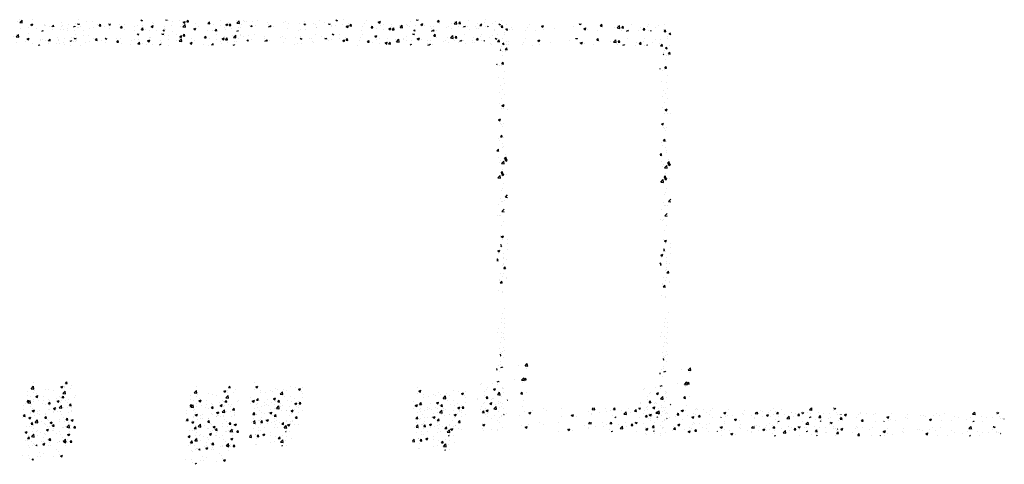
# Model space of a CAD drawing. Extents: x -210 to 4628, y -2287 to 14168.
# Tile 29 of 29: x 2965 to 4628, y 13417 to 14168. Entities that reach past the tile are written whole.
import ezdxf

# ---------------------------------------------------------------- set-up
doc = ezdxf.new("R2010")
doc.units = 0
doc.layers.get('0').update_dxf_attribs({"linetype": 'CONTINUOUS'})
doc.layers.add('E1', color=4, linetype='CONTINUOUS')
doc.layers.add('FIXT', color=6, linetype='CONTINUOUS')

# ---------------------------------------------------------------- blocks, each defined once
blk = doc.blocks.new('*X')
at = {"color": 0}
for p, q in [((1624.7, 1847.4), (1624.7, 1847.4)), ((1648.7, 1847.5), (1648.7, 1847.5)), ((1651.4, 1846.2), (1651.4, 1846.2)), ((1705.4, 1848.9), (1705.6, 1849.2)), ((1705.4, 1848.9), (1708.4, 1848.7)), ((1708.4, 1848.7), (1708.3, 1849.2)), ((1738.6, 1847.9), (1738.6, 1847.9)), ((1741.3, 1845.8), (1743.7, 1848.7)), ((1744.3, 1845.5), (1743.7, 1848.7)), ((1757.5, 1849), (1758.1, 1849.2)), ((1757.5, 1849), (1760, 1847.3)), ((1760, 1847.3), (1760.6, 1849.2)), ((1776, 1848.1), (1776, 1848.1)), ((1829.3, 1844.9), (1832.8, 1846.3)), ((1831.8, 1843.3), (1832.8, 1846.3)), ((1864, 1846.4), (1864, 1846.4)), ((1882.6, 1844.3), (1886.5, 1848.3)), ((1882.9, 1848.9), (1882.9, 1848.9)), ((1887, 1843.6), (1886.5, 1848.3)), ((1903.9, 1849.2), (1903.9, 1849.2)), ((1982.2, 1848.9), (1982.2, 1848.9)), ((2005.4, 1846.2), (2005.4, 1846.2)), ((2086.9, 1849.1), (2087.2, 1849.2)), ((2086.9, 1849.1), (2089.4, 1847.4)), ((2088.8, 1846.4), (2088.8, 1846.4)), ((2089.4, 1847.4), (2090, 1849.2)), ((2128.8, 1848.9), (2129.1, 1849.2)), ((2128.8, 1848.9), (2131.8, 1848.6)), ((2131.8, 1848.6), (2131.7, 1849.2)), ((2133.4, 1847.3), (2133.4, 1847.3)), ((2140.3, 1846.8), (2140.3, 1846.8)), ((2152.9, 1848.5), (2152.9, 1848.5)), ((2158.8, 1845.1), (2162.3, 1846.4)), ((2161.3, 1843.4), (2162.3, 1846.4)), ((2164.7, 1845.8), (2167.1, 1848.6)), ((2167.7, 1845.5), (2167.1, 1848.6)), ((2221.6, 1848.1), (2221.6, 1848.1)), ((2248.3, 1847), (2248.3, 1847)), ((2249.5, 1843.3), (2253.4, 1847.4)), ((2253.9, 1842.6), (2253.4, 1847.4)), ((2260.9, 1848.1), (2260.9, 1848.1)), ((2261.7, 1846.6), (2261.7, 1846.6)), ((2275, 1845.9), (2275, 1845.9)), ((2284.7, 1847.8), (2284.7, 1847.8)), ((2388.1, 1848.6), (2388.1, 1848.6)), ((2416.4, 1849.2), (2416.4, 1849.2)), ((2416.4, 1849.2), (2418.8, 1847.5)), ((2418.8, 1847.5), (2419.4, 1849.2)), ((2429.2, 1848.9), (2429.2, 1848.9)), ((2467.7, 1848.2), (2467.7, 1848.2)), ((2488.2, 1845.2), (2491.7, 1846.5)), ((2490.3, 1846.2), (2490.3, 1846.2)), ((2490.7, 1843.5), (2491.7, 1846.5)), ((2552.3, 1848.9), (2552.5, 1849.2)), ((2552.3, 1848.9), (2555.3, 1848.6)), ((2554.6, 1847.4), (2554.6, 1847.4)), ((2555.3, 1848.6), (2555.1, 1849.2)), ((2588.1, 1845.7), (2590.5, 1848.6)), ((2591.1, 1845.5), (2590.5, 1848.6)), ((2616.4, 1842.4), (2620.3, 1846.4)), ((2617.6, 1846.7), (2617.6, 1846.7)), ((2620.8, 1841.7), (2620.3, 1846.4)), ((2640.6, 1848.4), (2640.6, 1848.4)), ((2669.2, 1848.8), (2669.2, 1848.8)), ((2686.5, 1846.8), (2686.5, 1846.8)), ((2695.8, 1847.6), (2695.8, 1847.6)), ((1608.5, 1841.8), (1608.5, 1841.8)), ((1622.8, 1843.8), (1622.8, 1843.8)), ((1635.2, 1840.7), (1635.2, 1840.7)), ((1644.5, 1837.2), (1647.1, 1838.2)), ((1646.8, 1837.2), (1647.1, 1838.2)), ((1661.9, 1839.5), (1661.9, 1839.5)), ((1675.5, 1839.6), (1675.5, 1839.6)), ((1678.1, 1845.1), (1678.1, 1845.1)), ((1680.7, 1839.7), (1680.7, 1839.7)), ((1688.1, 1841.2), (1688.1, 1841.2)), ((1688.6, 1838.4), (1688.6, 1838.4)), ((1699.1, 1837.6), (1699.1, 1837.6)), ((1704.7, 1844), (1704.7, 1844)), ((1707, 1843.7), (1707, 1843.7)), ((1709.9, 1844.7), (1709.9, 1844.7)), ((1715.3, 1837.3), (1715.3, 1837.3)), ((1725, 1841.4), (1725, 1841.4)), ((1731.4, 1842.9), (1731.4, 1842.9)), ((1741.3, 1845.8), (1744.3, 1845.5)), ((1750.7, 1844.9), (1750.7, 1844.9)), ((1758.1, 1841.7), (1758.1, 1841.7)), ((1777.2, 1842.7), (1779.6, 1845.5)), ((1777.2, 1842.7), (1780.1, 1842.4)), ((1780.1, 1842.4), (1779.6, 1845.5)), ((1784.8, 1840.6), (1784.8, 1840.6)), ((1801, 1838.1), (1801, 1838.1)), ((1811.5, 1839.5), (1811.5, 1839.5)), ((1813, 1839.5), (1815.4, 1842.4)), ((1813, 1839.5), (1816, 1839.3)), ((1816, 1839.3), (1815.4, 1842.4)), ((1819.9, 1840.6), (1819.9, 1840.6)), ((1827, 1838.7), (1827, 1838.7)), ((1829.3, 1844.9), (1831.8, 1843.3)), ((1838.2, 1838.3), (1838.2, 1838.3)), ((1849.5, 1837.2), (1851.3, 1839.3)), ((1851.7, 1837.2), (1851.3, 1839.3)), ((1851.5, 1844.8), (1851.5, 1844.8)), ((1852.2, 1841.9), (1852.2, 1841.9)), ((1853.6, 1839.9), (1853.6, 1839.9)), ((1864.9, 1837.2), (1864.9, 1837.2)), ((1878.2, 1845.7), (1878.2, 1845.7)), ((1882.6, 1844.3), (1887, 1843.6)), ((1882.7, 1844.9), (1882.7, 1844.9)), ((1901.2, 1840.9), (1904.7, 1842.3)), ((1901.2, 1840.9), (1903.7, 1839.3)), ((1903.7, 1839.3), (1904.7, 1842.3)), ((1923.9, 1838.9), (1923.9, 1838.9)), ((1932.8, 1837.5), (1932.8, 1837.5)), ((1937.1, 1837.2), (1939.8, 1840.1)), ((1940.2, 1837.2), (1939.8, 1840.1)), ((1953, 1843.9), (1953, 1843.9)), ((1954.5, 1839.5), (1954.5, 1839.5)), ((1964.4, 1841.6), (1964.4, 1841.6)), ((1973.7, 1837.2), (1976.5, 1838.3)), ((1976.2, 1837.2), (1976.5, 1838.3)), ((1976.9, 1843.3), (1976.9, 1843.3)), ((1980.2, 1843), (1980.2, 1843)), ((1995.8, 1845.8), (1995.8, 1845.8)), ((2059.6, 1841.4), (2059.6, 1841.4)), ((2077.3, 1838.5), (2077.3, 1838.5)), ((2081.7, 1840), (2081.7, 1840)), ((2089.8, 1840.2), (2089.8, 1840.2)), ((2107.7, 1843.8), (2107.7, 1843.8)), ((2108.8, 1842.7), (2108.8, 1842.7)), ((2158.8, 1845.1), (2161.3, 1843.4)), ((2164.7, 1845.8), (2167.7, 1845.5)), ((2184, 1837.6), (2184, 1837.6)), ((2200.6, 1842.6), (2203, 1845.5)), ((2200.6, 1842.6), (2203.6, 1842.4)), ((2203.6, 1842.4), (2203, 1845.5)), ((2209.6, 1841.1), (2209.6, 1841.1)), ((2221.7, 1839.5), (2221.7, 1839.5)), ((2230.6, 1841.1), (2234.1, 1842.4)), ((2230.6, 1841.1), (2233.1, 1839.4)), ((2232.5, 1841.6), (2232.5, 1841.6)), ((2233.1, 1839.4), (2234.1, 1842.4)), ((2234.9, 1844.3), (2234.9, 1844.3)), ((2236.4, 1839.5), (2238.8, 1842.4)), ((2236.4, 1839.5), (2239.4, 1839.2)), ((2239.4, 1839.2), (2238.8, 1842.4)), ((2249.5, 1843.3), (2253.9, 1842.6)), ((2253.2, 1843.7), (2253.2, 1843.7)), ((2265.8, 1845.3), (2265.8, 1845.3)), ((2273, 1837.2), (2274.7, 1839.2)), ((2275.1, 1837.2), (2274.7, 1839.2)), ((2301.7, 1844.7), (2301.7, 1844.7)), ((2302.8, 1840.7), (2302.8, 1840.7)), ((2302.8, 1837.2), (2306, 1838.4)), ((2304.9, 1837.2), (2306.7, 1839.1)), ((2305.6, 1837.2), (2306, 1838.4)), ((2307, 1837.2), (2306.7, 1839.1)), ((2311.2, 1838.2), (2311.2, 1838.2)), ((2328.4, 1843.6), (2328.4, 1843.6)), ((2332, 1845.7), (2332, 1845.7)), ((2337.2, 1841.9), (2337.2, 1841.9)), ((2355.1, 1842.5), (2355.1, 1842.5)), ((2362.8, 1845.4), (2362.8, 1845.4)), ((2366.2, 1840.6), (2366.2, 1840.6)), ((2378.7, 1842.2), (2378.7, 1842.2)), ((2381.8, 1841.3), (2381.8, 1841.3)), ((2397.6, 1844.7), (2397.6, 1844.7)), ((2408.4, 1840.2), (2408.4, 1840.2)), ((2409.4, 1838.2), (2409.4, 1838.2)), ((2435.1, 1839.1), (2435.1, 1839.1)), ((2438.5, 1843.2), (2438.5, 1843.2)), ((2439.1, 1839.2), (2439.1, 1839.2)), ((2461.8, 1838), (2461.8, 1838)), ((2464.4, 1842.4), (2464.4, 1842.4)), ((2479.1, 1837.4), (2479.1, 1837.4)), ((2488.2, 1845.2), (2490.7, 1843.5)), ((2491.6, 1839.1), (2491.6, 1839.1)), ((2510.5, 1841.6), (2510.5, 1841.6)), ((2542.1, 1845.7), (2542.1, 1845.7)), ((2560.1, 1841.2), (2563.6, 1842.5)), ((2560.1, 1841.2), (2562.6, 1839.5)), ((2562.6, 1839.5), (2563.6, 1842.5)), ((2566.6, 1840), (2566.6, 1840)), ((2582.3, 1838.4), (2582.3, 1838.4)), ((2588.1, 1845.7), (2591.1, 1845.5)), ((2592.3, 1843.5), (2592.3, 1843.5)), ((2611.4, 1843.4), (2611.4, 1843.4)), ((2616.4, 1842.4), (2620.8, 1841.7)), ((2623.4, 1838.5), (2623.4, 1838.5)), ((2624, 1842.6), (2626.4, 1845.5)), ((2624, 1842.6), (2627, 1842.3)), ((2627, 1842.3), (2626.4, 1845.4)), ((2632, 1837.2), (2635.4, 1838.5)), ((2635, 1837.2), (2635.4, 1838.5)), ((2652.6, 1837.4), (2652.6, 1837.4)), ((2655, 1842.6), (2655, 1842.6)), ((2659.9, 1839.4), (2662.3, 1842.3)), ((2659.9, 1839.4), (2662.8, 1839.2)), ((2662.8, 1839.2), (2662.3, 1842.3)), ((2667.5, 1844.3), (2667.5, 1844.3)), ((2668.6, 1837.4), (2668.6, 1837.4)), ((2672.7, 1837.2), (2673.6, 1838.2)), ((2673.8, 1837.2), (2673.7, 1838.2)), ((2681.7, 1842.4), (2681.7, 1842.4)), ((2693.8, 1840.6), (2693.8, 1840.6)), ((2695.7, 1836.3), (2698.1, 1839.2)), ((2695.7, 1836.3), (2698.7, 1836)), ((2698.7, 1836), (2698.1, 1839.2)), ((2703.8, 1833.2), (2706.7, 1834.3)), ((2703.8, 1833.2), (2706.3, 1831.5)), ((2704.9, 1831.2), (2704.9, 1831.2)), ((2706.3, 1831.5), (2706.7, 1832.7)), ((2700.8, 1824.9), (2700.8, 1824.9)), ((2702, 1827.8), (2702, 1827.8)), ((2704.2, 1813.1), (2704.2, 1813.1)), ((2694.7, 1798.1), (2695.1, 1798.2)), ((2694.7, 1797), (2695.1, 1798.2)), ((2702.7, 1798.7), (2705.1, 1801.6)), ((2702.7, 1798.7), (2705.6, 1798.4)), ((2705.6, 1798.4), (2705.1, 1801.6)), ((2698.8, 1795.1), (2698.8, 1795.1)), ((2702.9, 1795.5), (2702.9, 1795.5)), ((2696.9, 1776.2), (2696.9, 1776.2)), ((2699.3, 1750.2), (2699.3, 1750.2)), ((2700.7, 1761.6), (2700.7, 1761.6)), ((2698.6, 1731.8), (2698.6, 1731.8)), ((2702.1, 1740.9), (2702.1, 1740.9)), ((2701.5, 1722.8), (2701.5, 1722.8)), ((2697.1, 1704.2), (2700.6, 1705.6)), ((2697.1, 1704.2), (2699.6, 1702.6)), ((2699.6, 1702.6), (2700.6, 1705.6)), ((2700.5, 1698.3), (2700.5, 1698.3)), ((2706.3, 1698.1), (2706.3, 1698.1)), ((2696.4, 1672.7), (2696.4, 1672.7)), ((2698.5, 1668.5), (2698.5, 1668.5)), ((2694.7, 1651.6), (2697, 1654.3)), ((2694.7, 1651.4), (2697.5, 1651.1)), ((2697.5, 1651.1), (2697, 1654.3)), ((2699.4, 1650.6), (2699.4, 1650.6)), ((2697.2, 1640.4), (2697.2, 1640.4)), ((2698.8, 1632.5), (2698.8, 1632.5)), ((2700.4, 1635), (2700.4, 1635)), ((2701.5, 1613.8), (2703.9, 1616.7)), ((2701.5, 1613.8), (2704.5, 1613.5)), ((2703.4, 1620.6), (2703.4, 1620.6)), ((2704.5, 1613.5), (2703.9, 1616.7)), ((2704.6, 1615.3), (2704.6, 1615.3)), ((2696.3, 1606.2), (2700.2, 1610.2)), ((2696.3, 1606.2), (2700.7, 1605.5)), ((2698.3, 1605.2), (2698.3, 1605.2)), ((2700.7, 1605.5), (2700.2, 1610.2)), ((2702.6, 1611.6), (2706.1, 1612.9)), ((2702.6, 1611.6), (2705.1, 1609.9)), ((2705.1, 1609.9), (2706.1, 1612.9)), ((2704.2, 1588.3), (2704.2, 1588.3)), ((2700.2, 1571.7), (2700.2, 1571.7)), ((2696.7, 1560.3), (2696.7, 1560.3)), ((2702.9, 1549.2), (2706.7, 1553.1)), ((2702.9, 1549.2), (2706.7, 1548.6)), ((2696, 1542.2), (2696, 1542.2)), ((2698.2, 1541.8), (2698.2, 1541.8)), ((2700.7, 1542.9), (2700.7, 1542.9)), ((2701.8, 1525), (2701.8, 1525)), ((2700.1, 1508.4), (2700.1, 1508.4)), ((2696, 1482.7), (2699.5, 1484)), ((2696, 1482.7), (2698.5, 1481)), ((2698.5, 1481), (2699.5, 1484)), ((2694.7, 1468.1), (2695.8, 1469.4)), ((2694.7, 1466.4), (2696.4, 1466.2)), ((2696.4, 1466.2), (2695.8, 1469.4)), ((2697.7, 1465.4), (2697.7, 1465.4)), ((2698, 1478.5), (2698, 1478.5)), ((2706.4, 1478.1), (2706.4, 1478.1)), ((2706.4, 1471.6), (2706.4, 1471.6)), ((2705.8, 1461.5), (2705.8, 1461.5)), ((2698.5, 1433.1), (2698.5, 1433.1)), ((2699.1, 1434.7), (2699.1, 1434.7)), ((2699.9, 1445), (2699.9, 1445)), ((2700.3, 1428.9), (2702.7, 1431.7)), ((2703.3, 1428.6), (2702.7, 1431.7)), ((2705.2, 1444.8), (2705.2, 1444.8)), ((2697.9, 1415.2), (2697.9, 1415.2)), ((2700.3, 1428.9), (2703.3, 1428.6)), ((2704.6, 1428.2), (2704.6, 1428.2)), ((2704, 1411.6), (2704, 1411.6)), ((2704.7, 1413.3), (2704.7, 1413.3)), ((2697.7, 1351.9), (2697.7, 1351.9)), ((2702.2, 1361.6), (2702.2, 1361.6)), ((2696.3, 1344.4), (2696.3, 1344.4)), ((2701.6, 1345), (2701.6, 1345)), ((2702, 1335.7), (2702, 1335.7)), ((2699.6, 1318.4), (2699.6, 1318.4)), ((2701, 1328.3), (2701, 1328.3)), ((2700.4, 1311.7), (2700.4, 1311.7)), ((2701.6, 1309.1), (2701.6, 1309.1)), ((2701.6, 1309.1), (2701.6, 1309.1)), ((2695.2, 1281.3), (2694.7, 1283.9)), ((2694.7, 1281.4), (2695.2, 1281.3)), ((2697.6, 1288.6), (2697.6, 1288.6)), ((2699.8, 1295), (2699.8, 1295)), ((2699.8, 1295), (2699.8, 1295)), ((2701, 1291), (2701, 1291)), ((2699.1, 1278.4), (2699.1, 1278.4)), ((2724.2, 1265.3), (2724.2, 1265.3)), ((2736, 1264.3), (2739.9, 1268.3)), ((2736, 1264.3), (2740.5, 1263.6)), ((2740.5, 1263.6), (2739.9, 1268.3)), ((2694.9, 1261.2), (2698.4, 1262.5)), ((2697.9, 1261.2), (2698.4, 1262.5)), ((2698.5, 1261.8), (2698.5, 1261.8)), ((2737.7, 1259.9), (2737.7, 1259.9)), ((1906.6, 1236.5), (1906.6, 1236.5)), ((1959.9, 1234.6), (1962, 1237.2)), ((1959.9, 1234.6), (1962.9, 1234.4)), ((1962.9, 1234.4), (1962.3, 1237.2)), ((1970.9, 1230.9), (1970.9, 1230.9)), ((2278.7, 1235.4), (2278.7, 1235.4)), ((2661.5, 1231.9), (2661.5, 1231.9)), ((2662.6, 1233.7), (2662.6, 1233.7)), ((2680.5, 1234.3), (2680.5, 1234.3)), ((2689.3, 1232.6), (2689.3, 1232.6)), ((2735, 1240.8), (2737.4, 1243.7)), ((2735, 1240.8), (2738, 1240.6)), ((2738, 1240.6), (2737.4, 1243.7)), ((1895.4, 1220.9), (1895.4, 1220.9)), ((1895.6, 1214.4), (1895.6, 1214.4)), ((1902.1, 1225.7), (1906, 1229.8)), ((1902.1, 1225.7), (1906.6, 1225.1)), ((1906.6, 1225.1), (1906, 1229.8)), ((1906, 1219.9), (1906, 1219.9)), ((1907.9, 1222.6), (1907.9, 1222.6)), ((1910.4, 1216.8), (1910.4, 1216.8)), ((1926.8, 1225.1), (1926.8, 1225.1)), ((1932, 1223.6), (1932, 1223.6)), ((1939.6, 1221.8), (1939.6, 1221.8)), ((1952, 1228.7), (1955.5, 1230)), ((1952, 1228.7), (1954.4, 1227)), ((1954.4, 1227), (1955.5, 1230)), ((1955.5, 1217.5), (1959.4, 1221.5)), ((1955.5, 1217.5), (1959.9, 1216.8)), ((1957.7, 1227.1), (1957.7, 1227.1)), ((1958.4, 1229.2), (1958.4, 1229.2)), ((1959.9, 1216.8), (1959.4, 1221.5)), ((1968.7, 1226.8), (1968.7, 1226.8)), ((2279, 1224.1), (2279, 1224.1)), ((2281.4, 1228.8), (2284.9, 1230.1)), ((2281.4, 1228.8), (2283.9, 1227.1)), ((2283.9, 1227.1), (2284.9, 1230.1)), ((2288.7, 1222.3), (2288.7, 1222.3)), ((2289.4, 1218.5), (2289.4, 1218.5)), ((2297.1, 1219.9), (2297.1, 1219.9)), ((2305.7, 1223), (2305.7, 1223)), ((2309.6, 1221.5), (2309.6, 1221.5)), ((2314.7, 1226), (2314.7, 1226)), ((2318.5, 1223.5), (2318.5, 1223.5)), ((2322.4, 1216.5), (2326.3, 1220.6)), ((2322.4, 1216.5), (2326.9, 1215.8)), ((2326.9, 1215.8), (2326.3, 1220.6)), ((2328.6, 1224), (2328.6, 1224)), ((2332.4, 1221.9), (2332.4, 1221.9)), ((2340.3, 1229.6), (2340.3, 1229.6)), ((2347.7, 1228.5), (2347.7, 1228.5)), ((2353.2, 1224.8), (2356.7, 1226.1)), ((2353.2, 1224.8), (2355.7, 1223.1)), ((2355.7, 1223.1), (2356.7, 1226.1)), ((2359.1, 1220.7), (2359.1, 1220.7)), ((2359.7, 1217.5), (2359.7, 1217.5)), ((2360.2, 1228.2), (2360.2, 1228.2)), ((2667.3, 1214.6), (2667.3, 1214.6)), ((2668.3, 1220.3), (2668.3, 1220.3)), ((2671.4, 1224.7), (2671.4, 1224.7)), ((2673.2, 1227), (2673.2, 1227)), ((2682.7, 1224.9), (2686.2, 1226.2)), ((2682.7, 1224.9), (2685.2, 1223.2)), ((2685.2, 1223.2), (2686.2, 1226.2)), ((2689.3, 1215.6), (2691.7, 1218.1)), ((2689.3, 1215.6), (2691.7, 1215.2)), ((2691.7, 1218.1), (2693.2, 1219.6)), ((2691.7, 1215.2), (2693.8, 1214.9)), ((2693.8, 1214.9), (2693.2, 1219.6)), ((2697.3, 1228.5), (2697.3, 1228.5)), ((2697.4, 1225.3), (2697.4, 1225.3)), ((2698.9, 1218.8), (2698.9, 1218.8)), ((2699.9, 1225.9), (2699.9, 1225.9)), ((2738.6, 1219.3), (2738.6, 1219.3)), ((1893.2, 1200.8), (1893.2, 1200.8)), ((1894.7, 1202.9), (1894.7, 1202.9)), ((1895.1, 1203.3), (1897.5, 1206.2)), ((1895.1, 1203.3), (1898.1, 1203)), ((1898.1, 1203), (1897.5, 1206.2)), ((1905.4, 1203.2), (1905.4, 1203.2)), ((1906.1, 1207.6), (1906.1, 1207.6)), ((1909.9, 1212.6), (1913.4, 1213.9)), ((1909.9, 1212.6), (1912.4, 1210.9)), ((1912.4, 1210.9), (1913.4, 1213.9)), ((1913.7, 1205.3), (1913.7, 1205.3)), ((1922.3, 1213.2), (1922.3, 1213.2)), ((1922.4, 1205.8), (1922.4, 1205.8)), ((1931, 1200.2), (1933.4, 1203)), ((1931, 1200.2), (1933.9, 1199.9)), ((1931.4, 1207), (1931.4, 1207)), ((1932.8, 1206.5), (1932.8, 1206.5)), ((1933.9, 1199.9), (1933.4, 1203)), ((1945.2, 1209.5), (1945.2, 1209.5)), ((1949, 1212.1), (1949, 1212.1)), ((1951.6, 1210.8), (1951.6, 1210.8)), ((1957.1, 1210.5), (1957.1, 1210.5)), ((1957.8, 1211.2), (1957.8, 1211.2)), ((1959.5, 1205.4), (1959.5, 1205.4)), ((1966.8, 1197), (1969.2, 1199.9)), ((1969.8, 1196.8), (1969.2, 1199.9)), ((1975.7, 1211), (1975.7, 1211)), ((1976.7, 1213.6), (1976.7, 1213.6)), ((2282.6, 1206.4), (2285.1, 1209.3)), ((2282.6, 1206.4), (2285.6, 1206.1)), ((2284, 1200.1), (2284, 1200.1)), ((2285.6, 1206.1), (2285.1, 1209.3)), ((2288.1, 1205.7), (2288.1, 1205.7)), ((2296, 1197.4), (2296, 1197.4)), ((2296.5, 1201.8), (2296.5, 1201.8)), ((2301.3, 1207.5), (2301.3, 1207.5)), ((2311.2, 1208.7), (2314.7, 1210)), ((2311.2, 1208.7), (2313.7, 1207)), ((2313.7, 1207), (2314.7, 1210)), ((2314.1, 1209.4), (2314.1, 1209.4)), ((2315.4, 1204.3), (2315.4, 1204.3)), ((2318.5, 1203.3), (2318.7, 1203.5)), ((2318.5, 1203.3), (2318.7, 1203.2)), ((2318.7, 1203.5), (2320.9, 1206.1)), ((2318.7, 1203.2), (2321.5, 1203)), ((2321.5, 1203), (2320.9, 1206.1)), ((2330.5, 1212.5), (2330.5, 1212.5)), ((2339.7, 1212.9), (2339.7, 1212.9)), ((2347, 1208.4), (2347, 1208.4)), ((2354.4, 1200.1), (2356.8, 1203)), ((2354.4, 1200.1), (2357.4, 1199.9)), ((2357.4, 1199.9), (2356.8, 1203)), ((2359.5, 1210.1), (2359.5, 1210.1)), ((2670.2, 1209.5), (2672.6, 1212.4)), ((2670.2, 1209.5), (2673.2, 1209.2)), ((2670.7, 1208.1), (2670.7, 1208.1)), ((2673.2, 1209.2), (2672.6, 1212.4)), ((2679.4, 1207.2), (2679.4, 1207.2)), ((2680.3, 1209.3), (2680.3, 1209.3)), ((2685.7, 1199.1), (2685.7, 1199.1)), ((2696.7, 1211.8), (2696.7, 1211.8)), ((2698.2, 1200.7), (2698.2, 1200.7)), ((2706.1, 1206.4), (2706.7, 1207.1)), ((2706.1, 1206.4), (2706.7, 1206.3)), ((2706.1, 1206.1), (2706.1, 1206.1)), ((2732.7, 1204.9), (2732.7, 1204.9)), ((1900.5, 1185.6), (1900.5, 1185.6)), ((1904.8, 1186.6), (1904.8, 1186.6)), ((1912.3, 1187.8), (1912.3, 1187.8)), ((1912.3, 1183.3), (1912.3, 1183.3)), ((1930.8, 1190.3), (1930.8, 1190.3)), ((1932.1, 1189.8), (1932.1, 1189.8)), ((1939, 1186.7), (1939, 1186.7)), ((1939.8, 1192.4), (1943.3, 1193.8)), ((1939.8, 1192.4), (1942.3, 1190.7)), ((1941.5, 1188.3), (1941.5, 1188.3)), ((1942.3, 1190.7), (1943.3, 1193.8)), ((1944.6, 1191.4), (1944.6, 1191.4)), ((1956.5, 1193.9), (1956.5, 1193.9)), ((1963.5, 1193.9), (1963.5, 1193.9)), ((1965.7, 1185.6), (1965.7, 1185.6)), ((1966.8, 1197), (1969.8, 1196.8)), ((1970.7, 1193.3), (1970.7, 1193.3)), ((2279.8, 1191.9), (2279.8, 1191.9)), ((2283.3, 1182.1), (2283.3, 1182.1)), ((2287.5, 1189), (2287.5, 1189)), ((2291.3, 1185), (2291.3, 1185)), ((2302.3, 1184.6), (2302.3, 1184.6)), ((2306.5, 1190.7), (2306.5, 1190.7)), ((2313.4, 1192.8), (2313.4, 1192.8)), ((2320.4, 1190), (2320.4, 1190)), ((2322.6, 1196.3), (2322.6, 1196.3)), ((2333.2, 1189.6), (2333.2, 1189.6)), ((2333.8, 1188.7), (2333.8, 1188.7)), ((2339.1, 1196.3), (2339.1, 1196.3)), ((2341.1, 1188.5), (2344.6, 1189.9)), ((2341.1, 1188.5), (2343.6, 1186.8)), ((2343.6, 1186.8), (2344.6, 1189.9)), ((2346.4, 1190.4), (2346.4, 1190.4)), ((2349.3, 1195.2), (2349.3, 1195.2)), ((2349.6, 1195), (2349.6, 1195)), ((2359.9, 1188.5), (2359.9, 1188.5)), ((2669.6, 1181.7), (2669.6, 1181.7)), ((2670.1, 1191.4), (2670.1, 1191.4)), ((2670.2, 1186.8), (2670.2, 1186.8)), ((2670.5, 1188.6), (2674, 1190)), ((2670.5, 1188.6), (2673, 1187)), ((2673, 1187), (2674, 1190)), ((2685.1, 1181), (2685.1, 1181)), ((2696.1, 1195.2), (2696.1, 1195.2)), ((2699.4, 1191.8), (2699.4, 1191.8)), ((2704, 1183.5), (2704, 1183.5)), ((2735.6, 1187.6), (2735.6, 1187.6)), ((2742.4, 1184.6), (2745.9, 1186)), ((2742.4, 1184.6), (2744.9, 1183)), ((2744.9, 1182.9), (2745.9, 1186)), ((2746.4, 1185.3), (2746.4, 1185.3)), ((2748.1, 1189.3), (2748.1, 1189.3)), ((2767.1, 1191.8), (2767.1, 1191.8)), ((2772.4, 1189), (2772.4, 1189)), ((2798.1, 1192.5), (2798.1, 1192.5)), ((2813.9, 1182), (2813.9, 1182)), ((2814.2, 1180.6), (2817.7, 1182)), ((2817.1, 1180.2), (2817.7, 1182)), ((2843.1, 1187), (2843.1, 1187)), ((2848.5, 1184.5), (2848.5, 1184.5)), ((2848.7, 1182.8), (2848.7, 1182.8)), ((2849.4, 1190.7), (2851.7, 1193.2)), ((2849.4, 1190.7), (2853.8, 1190.1)), ((2853.8, 1190.1), (2853.5, 1193.2)), ((2861, 1186.2), (2861, 1186.2)), ((2872.2, 1192), (2872.2, 1192)), ((2874.4, 1186.3), (2874.4, 1186.3)), ((2880, 1188.7), (2880, 1188.7)), ((2884.2, 1181), (2884.2, 1181)), ((2885.4, 1190.7), (2887.5, 1193.2)), ((2885.4, 1190.7), (2888.4, 1190.4)), ((2888.4, 1190.4), (2887.9, 1193.2)), ((2899.6, 1189.5), (2899.6, 1189.5)), ((2902.8, 1182.5), (2906.7, 1186.5)), ((2902.8, 1182.5), (2907.2, 1181.8)), ((2907.2, 1181.8), (2906.7, 1186.5)), ((2911.5, 1192.8), (2911.5, 1192.8)), ((2913.4, 1186), (2913.4, 1186)), ((2921.2, 1187.5), (2923.7, 1190.4)), ((2921.2, 1187.5), (2924.2, 1187.3)), ((2924.2, 1187.3), (2923.7, 1190.4)), ((2928.1, 1192.7), (2929.2, 1193.2)), ((2928.1, 1192.7), (2930.6, 1191.1)), ((2930.6, 1191.1), (2931.3, 1193.2)), ((2942.5, 1191), (2942.5, 1191)), ((2957.1, 1184.4), (2959.5, 1187.3)), ((2957.1, 1184.4), (2960.1, 1184.1)), ((2960.1, 1184.1), (2959.5, 1187.3)), ((2961.4, 1181.4), (2961.4, 1181.4)), ((2973.9, 1183), (2973.9, 1183)), ((2975.9, 1183.4), (2975.9, 1183.4)), ((2992.9, 1185.5), (2992.9, 1185.5)), ((2993, 1181.3), (2995.4, 1184.1)), ((2993, 1181.3), (2996, 1181)), ((2996, 1181), (2995.4, 1184.1)), ((3000, 1188.7), (3003.5, 1190.1)), ((3000, 1188.7), (3002.4, 1187.1)), ((3001.9, 1187.1), (3001.9, 1187.1)), ((3002.4, 1187.1), (3003.5, 1190.1)), ((3020, 1183.5), (3020, 1183.5)), ((3024.4, 1189.7), (3024.4, 1189.7)), ((3026.4, 1192.5), (3026.4, 1192.5)), ((3027.5, 1190.6), (3027.5, 1190.6)), ((3028.8, 1178.1), (3031.2, 1181)), ((3031.8, 1177.9), (3031.2, 1181)), ((3037, 1191.3), (3037, 1191.3)), ((3049.1, 1188.5), (3049.1, 1188.5)), ((3053, 1191.4), (3053, 1191.4)), ((3071.8, 1184.7), (3075.3, 1186.1)), ((3071.8, 1184.7), (3074.3, 1183.1)), ((3074.3, 1183.1), (3075.3, 1186.1)), ((3078.2, 1180.9), (3078.2, 1180.9)), ((3079.7, 1190.3), (3079.7, 1190.3)), ((3103.8, 1184.5), (3103.8, 1184.5)), ((3105.8, 1182.4), (3105.8, 1182.4)), ((3106.4, 1189.2), (3106.4, 1189.2)), ((3129.1, 1187.7), (3129.1, 1187.7)), ((3133.1, 1188), (3133.1, 1188)), ((3137.4, 1186.6), (3137.4, 1186.6)), ((3143.7, 1180.7), (3147.2, 1182.1)), ((3143.7, 1180.7), (3146.2, 1179.1)), ((3146.2, 1179.1), (3147.2, 1182.1)), ((3149.9, 1188.2), (3149.9, 1188.2)), ((3155.1, 1191.4), (3155.1, 1191.4)), ((3159.8, 1186.9), (3159.8, 1186.9)), ((3168.8, 1190.7), (3168.8, 1190.7)), ((3186.5, 1185.8), (3186.5, 1185.8)), ((3192.8, 1183.7), (3192.8, 1183.7)), ((3205.4, 1181.5), (3205.4, 1181.5)), ((3213.2, 1184.7), (3213.2, 1184.7)), ((3216.3, 1189.8), (3219.6, 1193.2)), ((3216.3, 1189.8), (3220.7, 1189.1)), ((3220.7, 1189.1), (3220.3, 1193.2)), ((3222, 1188.7), (3222, 1188.7)), ((3231.3, 1185.2), (3231.3, 1185.2)), ((3239.9, 1183.5), (3239.9, 1183.5)), ((3250.3, 1183.4), (3250.3, 1183.4)), ((3257, 1188.8), (3257, 1188.8)), ((3257.5, 1192.9), (3258.4, 1193.2)), ((3257.5, 1192.9), (3260, 1191.2)), ((3260, 1191.2), (3260.7, 1193.2)), ((3262.8, 1185.1), (3262.8, 1185.1)), ((3263.1, 1182.8), (3263.1, 1182.8)), ((3266.6, 1182.4), (3266.6, 1182.4)), ((3269.7, 1181.5), (3270.1, 1182)), ((3269.7, 1181.5), (3270.1, 1181.4)), ((1897.8, 1176.3), (1901.3, 1177.6)), ((1897.8, 1176.3), (1900.3, 1174.6)), ((1900.3, 1174.6), (1901.3, 1177.6)), ((1902, 1165.7), (1904.4, 1168.6)), ((1902, 1165.7), (1905, 1165.4)), ((1904.2, 1169.9), (1904.2, 1169.9)), ((1905, 1165.4), (1904.4, 1168.6)), ((1908.8, 1168.8), (1912.7, 1172.8)), ((1908.8, 1168.8), (1913.2, 1168.1)), ((1913.2, 1168.1), (1912.7, 1172.8)), ((1918.9, 1170.1), (1918.9, 1170.1)), ((1930.2, 1173.7), (1930.2, 1173.7)), ((1931.4, 1171.7), (1931.4, 1171.7)), ((1937.9, 1162.6), (1940.3, 1165.4)), ((1940.9, 1162.3), (1940.3, 1165.4)), ((1950.4, 1174.2), (1950.4, 1174.2)), ((1955.9, 1177.2), (1955.9, 1177.2)), ((1962.1, 1160.5), (1966, 1164.5)), ((1966.6, 1159.8), (1966, 1164.5)), ((1969.6, 1172.3), (1973.1, 1173.6)), ((1969.6, 1172.3), (1972.1, 1170.6)), ((1972.1, 1170.6), (1973.1, 1173.6)), ((2276.7, 1168.9), (2279.6, 1171.9)), ((2276.7, 1167.7), (2280.1, 1167.1)), ((2280.1, 1167.1), (2279.6, 1171.9)), ((2286, 1172), (2286, 1172)), ((2286.9, 1172.4), (2286.9, 1172.4)), ((2289.1, 1164.8), (2289.1, 1164.8)), ((2289.6, 1168.8), (2292, 1171.7)), ((2289.6, 1168.8), (2292.6, 1168.5)), ((2292.6, 1168.5), (2292, 1171.7)), ((2299.1, 1172.4), (2302.6, 1173.7)), ((2299.1, 1172.4), (2301.6, 1170.7)), ((2301.6, 1170.7), (2302.6, 1173.7)), ((2312.7, 1170.9), (2312.7, 1170.9)), ((2312.8, 1176.1), (2312.8, 1176.1)), ((2320.7, 1169), (2320.7, 1169)), ((2325.4, 1165.6), (2327.9, 1168.5)), ((2325.4, 1165.6), (2328.4, 1165.4)), ((2328.4, 1165.4), (2327.9, 1168.5)), ((2333.2, 1170.6), (2333.2, 1170.6)), ((2338.5, 1179.6), (2338.5, 1179.6)), ((2339.4, 1169.8), (2339.4, 1169.8)), ((2347.5, 1165.2), (2347.5, 1165.2)), ((2672.6, 1179.3), (2672.6, 1179.3)), ((2695.5, 1178.5), (2695.5, 1178.5)), ((2696.3, 1180.5), (2696.3, 1180.5)), ((2798, 1177.9), (2798, 1177.9)), ((2814.2, 1180.6), (2814.9, 1180.2)), ((2814.9, 1180.2), (2816.7, 1178.9)), ((2816.7, 1178.9), (2817.1, 1180.2)), ((2816.9, 1180.4), (2816.9, 1180.4)), ((2822.7, 1179.1), (2822.7, 1179.1)), ((2887.6, 1177.2), (2889.6, 1178)), ((2889.3, 1177.2), (2889.6, 1178)), ((2929.8, 1177.2), (2929.8, 1177.2)), ((2950.6, 1180.2), (2950.6, 1180.2)), ((2959, 1177.2), (2960, 1178.3)), ((2960.1, 1177.2), (2960, 1178.3)), ((2990.8, 1178.5), (2990.8, 1178.5)), ((3028.8, 1178.1), (3031.8, 1177.9)), ((3052.2, 1177.2), (3052.2, 1177.2)), ((3066.5, 1177.2), (3067.1, 1177.8)), ((3067.2, 1177.2), (3067.1, 1177.8)), ((3074.3, 1178.3), (3074.3, 1178.3)), ((3086.8, 1179.9), (3086.8, 1179.9)), ((3163.7, 1178.7), (3163.7, 1178.7)), ((3180.1, 1178.3), (3180.1, 1178.3)), ((3216.7, 1177.2), (3219, 1178.1)), ((3218.7, 1179.3), (3218.7, 1179.3)), ((3218.7, 1177.2), (3219, 1178.1)), ((3234, 1177.7), (3234, 1177.7)), ((1902.6, 1162.3), (1902.6, 1162.3)), ((1903.6, 1153.3), (1903.6, 1153.3)), ((1905.8, 1150.3), (1905.8, 1150.3)), ((1910.3, 1153.4), (1910.3, 1153.4)), ((1913.1, 1155.6), (1913.1, 1155.6)), ((1918.3, 1152), (1918.3, 1152)), ((1927.6, 1156.2), (1931.1, 1157.5)), ((1927.6, 1156.2), (1930.1, 1154.5)), ((1929.3, 1161.1), (1929.3, 1161.1)), ((1929.6, 1157), (1929.6, 1157)), ((1930.1, 1154.5), (1931.1, 1157.5)), ((1937.2, 1154.5), (1937.2, 1154.5)), ((1937.9, 1162.6), (1940.9, 1162.3)), ((1939.4, 1158.4), (1939.4, 1158.4)), ((1939.8, 1154.4), (1939.8, 1154.4)), ((1951.4, 1147.5), (1951.4, 1147.5)), ((1955.2, 1160.6), (1955.2, 1160.6)), ((1956, 1160), (1956, 1160)), ((1962.1, 1160.5), (1966.6, 1159.8)), ((1966.5, 1153.3), (1966.5, 1153.3)), ((1968.6, 1163.4), (1968.6, 1163.4)), ((1968.8, 1158.6), (1968.8, 1158.6)), ((1973.8, 1159.4), (1976.2, 1162.3)), ((1973.8, 1159.4), (1976.7, 1159.2)), ((1976.7, 1159.4), (1976.2, 1162.3)), ((2286.3, 1155.7), (2286.3, 1155.7)), ((2289.2, 1155.2), (2289.2, 1155.2)), ((2312.2, 1159.5), (2312.2, 1159.5)), ((2318.4, 1160.2), (2318.4, 1160.2)), ((2329, 1159.5), (2332.9, 1163.6)), ((2329, 1159.5), (2333.5, 1158.9)), ((2331.3, 1153.2), (2332.4, 1153.6)), ((2332.3, 1153.2), (2332.4, 1153.6)), ((2333.5, 1158.8), (2332.9, 1163.6)), ((2337.9, 1163), (2337.9, 1163)), ((2339, 1153.4), (2339, 1153.4)), ((1893.1, 1137.5), (1893.1, 1137.5)), ((1903, 1136.7), (1903, 1136.7)), ((1905.1, 1132.3), (1905.1, 1132.3)), ((1909.9, 1129.2), (1911.4, 1131)), ((1911.7, 1129.2), (1911.4, 1131)), ((1919.3, 1135.7), (1919.3, 1135.7)), ((1922.3, 1142.5), (1922.3, 1142.5)), ((1924.1, 1134.8), (1924.1, 1134.8)), ((1929, 1140.4), (1929, 1140.4)), ((1946, 1134.6), (1946, 1134.6)), ((1954.6, 1143.9), (1954.6, 1143.9)), ((1955.7, 1138.9), (1955.7, 1138.9)), ((1957.5, 1136), (1961, 1137.4)), ((1957.5, 1136), (1960, 1134.4)), ((1960, 1134.4), (1961, 1137.4))]:
    blk.add_line(p, q, dxfattribs=at)
blk = doc.blocks.new('XEBACK')
at = {"layer": 'FIXT', "color": 0}
for p in [(1082.9, 12318.9), (1358.3, 12311.7), (1076.9, 12294.8), (1352.2, 12287.6)]:
    blk.add_blockref('*X', p, dxfattribs=at)

msp = doc.modelspace()

# ---------------------------------------------------------------- block references
at = {"layer": 'E1', "color": 0}
msp.add_blockref('XEBACK', (0, 0), dxfattribs=at)

doc.saveas('drawing.dxf')
